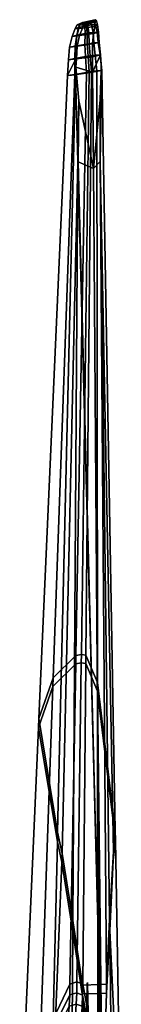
# Model space of a CAD drawing. Extents: x -2112 to 2115, y -152 to 1063.
# Tile 128 of 132: x -46 to 23, y 392 to 1063. Entities that reach past the tile are written whole.
import ezdxf

# ---------------------------------------------------------------- set-up
doc = ezdxf.new("R2010")
doc.units = 0
doc.header["$MEASUREMENT"] = 0
for name, color, linetype in [('ANTENNAE', 1, 'CONTINUOUS'), ('RUDDER', 1, 'CONTINUOUS'), ('RUDDER_LINE', 1, 'CONTINUOUS'), ('VERT-STAB-BOTTOM', 1, 'CONTINUOUS'), ('VERT_STAB-TOP', 1, 'CONTINUOUS'), ('VERT_STAB_LINE', 1, 'CONTINUOUS')]:
    doc.layers.add(name, color=color, linetype=linetype)

msp = doc.modelspace()

# ---------------------------------------------------------------- meshes
at = {"layer": 'ANTENNAE', "color": 251, "linetype": 'CONTINUOUS'}
mesh = msp.add_polyface(dxfattribs=at)
corners = [(0.032622, 377.593619, 823.794143), (0.870919, 376.758123, 834.367166), (0.032622, 376.036871, 843.494467), (-0.625007, 376.763353, 834.300982), (-0.011443, 407.086933, 828.147369), (0.156217, 406.45567, 836.135875), (-0.011443, 405.910724, 843.032058), (-0.142969, 406.459622, 836.08587)]
mesh.append_faces([[corners[k] for k in face] for face in [(0, 4, 5, 1), (1, 5, 6, 2), (2, 6, 7, 3), (3, 7, 4, 0)]], dxfattribs={"color": 251})
at = {"layer": 'RUDDER', "color": 9, "linetype": 'CONTINUOUS'}
mesh = msp.add_polyface(dxfattribs=at)
corners = [(4.168806, 961.907037, 3252.783551), (-6.545646, 966.735988, 3119.499434), (-9.937337, 449.25552, 2847.005292), (-3.324431, 405.265933, 2908.667415), (8.177269, 405.633814, 3050.665254), (8.787603, 966.804075, 3118.772786), (12.996918, 405.909657, 2907.893218), (15.120296, 449.979908, 2846.186303), (3.546779, 1027.636463, 3273.536435), (-7.461213, 1026.055507, 3133.756109), (-5.895892, 1008.14873, 3147.98537), (-6.31655, 966.632736, 3122.349305), (-7.49893, 1036.702202, 3133.206297), (3.529759, 1038.231834, 3275.748947), (3.480387, 1046.935302, 3278.806896), (-6.932758, 1045.368911, 3141.877309), (4.184437, 1053.978773, 3280.521615), (-5.421004, 1052.617985, 3150.796595), (-2.509564, 1061.371563, 3167.521403), (5.258385, 1063.451723, 3281.452332), (-1.063632, 1061.936333, 3105.091215), (-3.064103, 1061.389191, 3105.558842), (9.502405, 1028.818996, 3131.284209), (9.412687, 1032.824677, 3128.096999), (8.856364, 1039.487434, 3132.41206), (8.016982, 1047.907206, 3141.153698), (7.586359, 1055.007673, 3150.166067), (6.236747, 1062.598852, 3167.115474), (1.888152, 1062.078466, 3104.93073), (8.655905, 1039.479345, 3122.811808), (7.459904, 1047.855832, 3116.163038), (6.608235, 1054.962023, 3110.519942), (5.418897, 1059.903204, 3106.60568), (6.935032, 1059.920934, 3159.331309), (4.353779, 1061.804446, 3105.109313), (8.699837, 966.711022, 3121.319259), (8.703034, 1008.724521, 3147.292875), (-7.840236, 1036.66551, 3125.316286), (-7.778495, 1031.166194, 3129.692927), (-7.951912, 1045.236341, 3118.495421), (-7.103987, 1052.437555, 3112.749425), (-3.401512, 1057.74951, 3159.832857), (-5.720986, 1057.554431, 3108.654047), (-5.284617, 1060.458627, 3106.335215), (5.191054, 1058.893876, 3281.622268)]
mesh.append_faces([[corners[k] for k in face] for face in [(0, 4, 11), (5, 7, 6), (8, 0, 10, 9), (12, 15, 14, 13), (15, 17, 16, 14), (18, 21, 20, 19), (8, 13, 24), (13, 14, 25, 24), (14, 16, 26, 25), (19, 20, 28, 27), (24, 25, 30, 29), (25, 26, 31, 30), (26, 33, 32, 31), (33, 27, 34, 32), (27, 28, 34), (8, 22, 36, 0), (12, 38, 37), (12, 37, 39, 15), (15, 39, 40, 17), (17, 40, 42, 41), (41, 42, 43, 18), (18, 43, 21), (8, 9, 38), (24, 29, 23), (17, 41, 44, 16), (41, 18, 19, 44), (16, 44, 33, 26), (44, 19, 27, 33), (1, 11, 4), (2, 1, 4, 3), (0, 5, 6, 4), (11, 10, 0), (22, 8, 24, 23), (0, 36, 35), (13, 8, 38, 12)]], dxfattribs={"color": 9})
at = {"layer": 'RUDDER_LINE', "color": 175, "linetype": 'CONTINUOUS'}
mesh = msp.add_polyface(dxfattribs=at)
corners = [(-9.986429, 441.765363, 2843.061136), (-3.485392, 399.24594, 2902.663319), (8.220607, 399.619575, 3048.480019), (8.177269, 405.633814, 3050.665254), (-3.324431, 405.265933, 2908.667415), (-9.937337, 449.25552, 2847.005292), (13.119595, 399.90085, 2901.875667), (15.212026, 442.493614, 2842.237837), (15.120296, 449.979908, 2846.186303), (12.996918, 405.909657, 2907.893218)]
mesh.append_faces([[corners[k] for k in face] for face in [(0, 5, 4, 1), (2, 3, 9, 6), (1, 4, 3, 2), (6, 9, 8, 7)]], dxfattribs={"color": 175})
at = {"layer": 'VERT-STAB-BOTTOM', "color": 254, "linetype": 'CONTINUOUS'}
mesh = msp.add_polyface(dxfattribs=at)
corners = [(-25.698403, 280.675956, 2578.288133), (-20.429458, 503.068685, 2741.841002), (-33.268821, 580.993526, 2547.948209), (-46.074503, 292.138493, 2255.861312), (-23.425694, 608.962992, 2479.082495), (-32.138774, 363.396588, 2204.153146), (-44.334524, 292.697012, 2236.659228), (-4.163448, 624.995959, 2440.292619), (-1.005352, 624.561186, 2441.529901), (-3.106431, 405.931812, 2183.95637), (-7.09879, 407.444372, 2183.386407), (6.790236, 605.656969, 2488.803217), (7.009693, 350.640596, 2208.798215), (19.080206, 504.109874, 2741.249225), (23.091035, 278.69489, 2576.175684), (10.413834, 290.415011, 2236.081674), (-7.907606, 624.357834, 2441.686499), (-11.841746, 406.003248, 2184.181594), (9.073927, 281.20027, 3005.453127), (8.220607, 399.619575, 3048.480019), (-3.485392, 399.24594, 2902.663319), (-9.986429, 441.765363, 2843.061136), (-11.040799, 280.89697, 2758.351283), (17.206178, 279.746734, 2756.400908), (15.212026, 442.493614, 2842.237837), (13.119595, 399.90085, 2901.875667), (17.547854, 490.410546, 2775.145033), (-17.299846, 489.036132, 2776.79802), (-32.347665, 357.509275, 2197.561874), (-43.898077, 292.837108, 2231.84269), (-3.218044, 398.527932, 2174.380846), (-7.239908, 399.983856, 2173.723501), (7.014295, 345.293518, 2202.927186), (10.246296, 290.569901, 2231.587103), (-12.015796, 398.58819, 2174.584238), (-3.589178, 390.876721, 2159.103081), (-7.641972, 392.238365, 2158.308548), (7.021436, 336.995649, 2193.816222), (9.951756, 290.842204, 2223.685398), (-12.452121, 390.930831, 2159.261687), (-32.672403, 348.356995, 2187.315234), (-43.132356, 293.082898, 2223.392333), (-13.125341, 296.25178, 1956.721522), (-8.693075, 295.988302, 1959.068279), (7.058852, 293.516705, 2146.076849), (-34.535704, 295.842354, 2128.521296), (-18.338737, 296.378124, 1959.541665)]
mesh.append_faces([[corners[k] for k in face] for face in [(0, 3, 2, 1), (3, 6, 5), (7, 10, 9, 8), (8, 9, 12, 11), (11, 12, 15), (4, 5, 17, 16), (16, 17, 10, 7), (18, 20, 19), (18, 25, 24, 23), (14, 23, 24), (0, 1, 27), (28, 5, 6, 29), (30, 9, 10, 31), (32, 12, 9, 30), (33, 15, 12, 32), (34, 17, 5, 28), (31, 10, 17, 34), (31, 36, 35, 30), (30, 35, 37, 32), (32, 37, 38, 33), (28, 40, 39, 34), (34, 39, 36, 31), (29, 41, 40, 28), (42, 43, 35, 36), (43, 44, 37, 35), (44, 38, 37), (45, 46, 39, 40), (46, 42, 36, 39), (45, 40, 41), (2, 3, 5, 4), (13, 11, 15, 14), (21, 20, 18, 22), (19, 25, 18), (13, 14, 24, 26), (22, 0, 27, 21)]], dxfattribs={"color": 254})
at = {"layer": 'VERT_STAB-TOP', "color": 254, "linetype": 'CONTINUOUS'}
mesh = msp.add_polyface(dxfattribs=at)
corners = [(6.426241, 1028.631826, 2953.224678), (9.743159, 1028.8668, 3125.533723), (18.964331, 510.622255, 2746.018304), (6.785203, 611.505311, 2495.224629), (9.502405, 1028.818996, 3131.284209), (8.703034, 1008.724521, 3147.292875), (8.699837, 966.711022, 3121.319259), (8.787603, 966.804075, 3118.772786), (15.120296, 449.979908, 2846.186303), (17.732255, 496.431464, 2781.148017), (-8.040786, 1025.972269, 3126.396655), (-13.57154, 1025.300899, 2997.226729), (-33.00293, 586.991187, 2554.012974), (-20.275215, 509.578991, 2746.628834), (-7.778495, 1031.166194, 3129.692927), (-7.840236, 1036.66551, 3125.316286), (-12.911511, 1036.120325, 3008.082896), (-7.951912, 1045.236341, 3118.495421), (-12.171343, 1044.687486, 3021.691306), (-7.103987, 1052.437555, 3112.749425), (-10.456976, 1052.078086, 3036.948467), (-5.720986, 1057.554431, 3108.654047), (-8.244525, 1057.34219, 3052.972587), (-5.284617, 1060.458627, 3106.335215), (-7.042642, 1059.880273, 3067.573122), (-3.064103, 1061.389191, 3105.558842), (-3.592443, 1061.405987, 3046.523669), (-3.83418, 1061.377091, 3040.164771), (-7.461213, 1026.055507, 3133.756109), (5.371353, 1039.3468, 2965.510458), (8.655905, 1039.479345, 3122.811808), (9.412687, 1032.824677, 3128.096999), (-17.162693, 495.055187, 2782.803245), (-9.937337, 449.25552, 2847.005292), (-6.545646, 966.735988, 3119.499434), (-6.31655, 966.632736, 3122.349305), (-5.895892, 1008.14873, 3147.98537), (-2.903714, 1061.495265, 3053.759669), (-1.063632, 1061.936333, 3105.091215), (-2.201015, 1061.589125, 3046.455802), (1.888152, 1062.078466, 3104.93073), (4.443518, 1047.577658, 2980.847024), (7.459904, 1047.855832, 3116.163038), (3.840246, 1054.832838, 2998.325502), (6.608235, 1054.962023, 3110.519942), (2.837412, 1059.873015, 3016.831104), (5.418897, 1059.903204, 3106.60568), (2.189724, 1060.891453, 3033.846936), (4.353779, 1061.804446, 3105.109313), (-2.206043, 1061.592356, 3037.967425), (1.272233, 1027.859145, 2916.032909), (2.872921, 1028.117878, 2916.971604), (-0.950372, 630.282229, 2448.270026), (-4.086311, 630.71298, 2447.043837), (-8.621602, 1026.196326, 2946.205387), (-23.219325, 614.779224, 2485.594188), (-0.643288, 1027.545537, 2917.164544), (-7.80455, 630.077712, 2448.431935), (-8.487167, 1037.007104, 2958.676585), (-1.221976, 1038.319568, 2930.567067), (-8.241448, 1045.43635, 2974.250308), (-1.665072, 1046.598995, 2947.270327), (-7.225218, 1052.82298, 2992.031205), (-1.609111, 1053.940054, 2966.502405), (-6.006321, 1058.051714, 3010.848435), (-1.729567, 1059.085192, 2986.933278), (-5.319491, 1059.786553, 3028.198959), (-1.797024, 1060.091512, 3005.863387), (-3.371963, 1061.439074, 3037.642881), (-2.705453, 1061.527446, 3036.200094), (2.011707, 1038.870308, 2930.388412), (1.290661, 1047.100881, 2947.106491), (0.96251, 1054.412574, 2966.358071), (0.313875, 1059.514568, 2986.815658), (-0.068032, 1060.333978, 3005.76587), (-2.43031, 1061.56366, 3036.185576), (0.537047, 1038.621849, 2929.475475), (-0.059553, 1046.873263, 2946.226139), (-0.216029, 1054.199081, 2965.519334), (-0.629277, 1059.321228, 2986.020496), (-0.869501, 1060.2148, 3005.016609), (-2.554049, 1061.547397, 3036.141588)]
mesh.append_faces([[corners[k] for k in face] for face in [(0, 3, 2, 1), (1, 2, 9, 7), (10, 13, 12, 11), (11, 16, 15), (16, 18, 17, 15), (18, 20, 19, 17), (20, 22, 21, 19), (22, 24, 23, 21), (24, 27, 26), (10, 14, 28), (1, 31, 30), (10, 28, 36, 34), (37, 38, 25, 26), (1, 4, 31), (39, 40, 38, 37), (29, 30, 42, 41), (41, 42, 44, 43), (43, 44, 46, 45), (45, 46, 48, 47), (47, 48, 40), (50, 53, 52, 51), (51, 52, 3, 0), (11, 12, 55, 54), (54, 55, 57, 56), (56, 57, 53, 50), (56, 59, 58, 54), (59, 61, 60, 58), (61, 63, 62, 60), (63, 65, 64, 62), (65, 67, 66, 64), (67, 69, 68, 66), (54, 58, 16, 11), (58, 60, 18, 16), (60, 62, 20, 18), (62, 64, 22, 20), (64, 66, 24, 22), (66, 68, 27, 24), (0, 29, 70, 51), (29, 41, 71, 70), (41, 43, 72, 71), (43, 45, 73, 72), (45, 47, 74, 73), (47, 49, 75, 74), (51, 70, 76, 50), (70, 71, 77, 76), (71, 72, 78, 77), (72, 73, 79, 78), (73, 74, 80, 79), (74, 75, 81, 80), (50, 76, 59, 56), (76, 77, 61, 59), (77, 78, 63, 61), (78, 79, 65, 63), (79, 80, 67, 65), (80, 81, 69, 67), (4, 1, 7, 5), (5, 7, 6), (8, 7, 9), (10, 11, 15, 14), (23, 24, 26, 25), (0, 1, 30, 29), (13, 10, 34, 32), (33, 32, 34), (35, 34, 36), (49, 47, 40, 39)]], dxfattribs={"color": 254})
at = {"layer": 'VERT_STAB_LINE', "color": 175, "linetype": 'CONTINUOUS'}
mesh = msp.add_polyface(dxfattribs=at)
corners = [(-20.429458, 503.068685, 2741.841002), (-17.299846, 489.036132, 2776.79802), (-9.986429, 441.765363, 2843.061136), (-9.937337, 449.25552, 2847.005292), (-17.162693, 495.055187, 2782.803245), (-20.275215, 509.578991, 2746.628834), (-1.005352, 624.561186, 2441.529901), (-4.163448, 624.995959, 2440.292619), (-4.086311, 630.71298, 2447.043837), (-0.950372, 630.282229, 2448.270026), (6.790236, 605.656969, 2488.803217), (6.785203, 611.505311, 2495.224629), (19.080206, 504.109874, 2741.249225), (18.964331, 510.622255, 2746.018304), (15.212026, 442.493614, 2842.237837), (17.547854, 490.410546, 2775.145033), (17.732255, 496.431464, 2781.148017), (15.120296, 449.979908, 2846.186303), (-33.268821, 580.993526, 2547.948209), (-33.00293, 586.991187, 2554.012974), (-23.425694, 608.962992, 2479.082495), (-23.219325, 614.779224, 2485.594188), (-7.907606, 624.357834, 2441.686499), (-7.80455, 630.077712, 2448.431935)]
mesh.append_faces([[corners[k] for k in face] for face in [(0, 5, 4, 1), (6, 9, 8, 7), (10, 11, 9, 6), (12, 13, 11, 10), (14, 17, 16, 15), (18, 19, 5, 0), (20, 21, 19, 18), (22, 23, 21, 20), (7, 8, 23, 22), (2, 1, 4, 3), (12, 15, 16, 13)]], dxfattribs={"color": 175})

doc.saveas('drawing.dxf')
